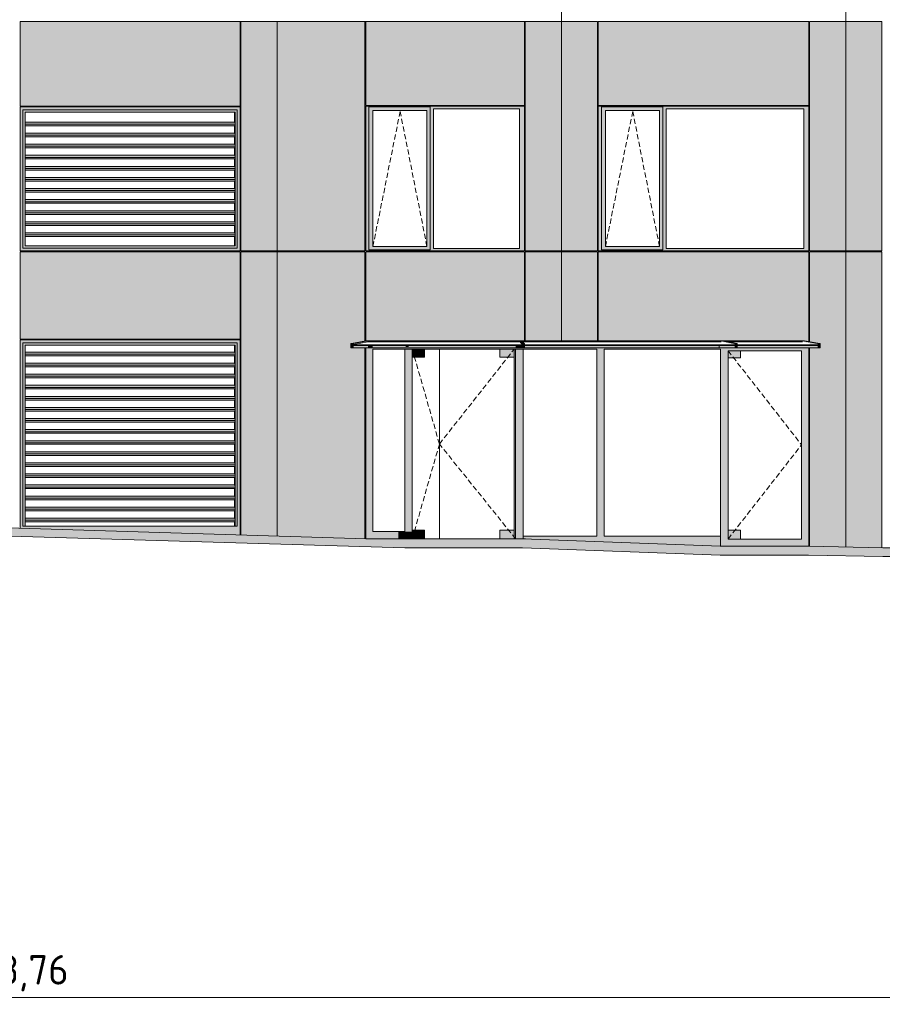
# Model space of a CAD drawing. Header units: millimetres. Extents: x 169383 to 755273, y -3871 to 302042.
# Tile 6 of 61: x 194352 to 206030, y -2402 to 10930. Entities that reach past the tile are written whole.
import ezdxf

# ---------------------------------------------------------------- set-up
doc = ezdxf.new("R2010")
doc.units = ezdxf.units.MM
doc.header["$MEASUREMENT"] = 0
doc.linetypes.add('OO_EOIAAY', pattern=[105.833361, 70.555568, -35.277793])
for name, color, linetype, lineweight in [('0_Ном._пера__1', 7, 'Continuous', 0), ('0_Ном._пера__120', 7, 'Continuous', 0), ('АР-Чертеж-Размеры.АР_Ном._пера__1', 7, 'Continuous', 0)]:
    doc.layers.add(name, color=color, linetype=linetype, lineweight=lineweight)
doc.layers.add('АР-Стены_внешние_.АР_Ном._пера__214', color=7, linetype='Continuous', lineweight=0, true_color=0xe2eaf1)
doc.layers.add('АР-Чертеж-Размеры.АР', color=7, linetype='Continuous')
doc.styles.add('РЎР“Р•РќР•Р\xa0РР\xa0_РЎРўРР›Р¬_2', font='GOST_Common.ttf')
doc.dimstyles.new('СГЕНЕРИР_СТИЛЬ__1', dxfattribs={"dimtxt": 400, "dimasz": 95, "dimexe": 0.18, "dimexo": 0.0625, "dimgap": 0, "dimtad": 1, "dimtih": 1, "dimtoh": 1, "dimlfac": 0.001, "dimzin": 0, "dimdsep": 46, "dimtxsty": 'РЎР“Р•РќР•Р\xa0РР\xa0_РЎРўРР›Р¬_2', "dimblk": 'ARROWHEAD_6', "dimblk1": 'ARROWHEAD_6', "dimblk2": 'ARROWHEAD_6', "dimcen": 0.09, "dimse1": 1, "dimse2": 1, "dimclrd": 7, "dimclre": 7, "dimclrt": 7, "dimadec": 0, "dimazin": 0, "dimtfac": 1, "dimtdec": 4, "dimtmove": 0, "dimatfit": 3, "dimfxl": 0, "dimtolj": 1, "dimtzin": 0, "dimarcsym": 0})

# ---------------------------------------------------------------- blocks, each defined once
blk = doc.blocks.new('*D2')
at = {"layer": 'АР-Чертеж-Размеры.АР_Ном._пера__1', "color": 7, "linetype": 'Continuous', "lineweight": 0}
for p, q in [((172612, -2258), (172512, -2358)), ((172562, -2402), (172562, -2214)), ((216272, -2358), (216372, -2258)), ((216322, -2402), (216322, -2214)), ((172487, -2308), (172562, -2308)), ((172562, -2308), (216322, -2308)), ((216322, -2308), (216397, -2308))]:
    blk.add_line(p, q, dxfattribs=at)
at = {"layer": 'АР-Чертеж-Размеры.АР_Ном._пера__1', "color": 7, "lineweight": 0, "insert": (193785, -2228), "char_height": 400, "attachment_point": 7, "style": 'РЎР“Р•РќР•Р\xa0РР\xa0_РЎРўРР›Р¬_2'}
blk.add_mtext('\\A1;{\\pql;\\fGOST Common|b0|i0|c204|p0;\\W1.000000;43,76}', dxfattribs=at)
blk = doc.blocks.new('ARROWHEAD_6')
at = {"color": 0, "linetype": 'Continuous', "lineweight": 0}
for p, q in [((0, 0), (-1, 0)), ((-0.5, -0.5), (0.5, 0.5))]:
    blk.add_line(p, q, dxfattribs=at)

msp = doc.modelspace()

# ---------------------------------------------------------------- hatches: boundary and pattern name
at = {"layer": '0_Ном._пера__1', "linetype": 'Continuous', "lineweight": 0, "true_color": 0x000000}
for points in [[(194356.284, 9748.425), (194395.938, 9708.425), (195106.691, 9708.425), (195106.691, 9748.425), (194386.033, 9748.425)], [(194356.284, 9748.425), (194356.284, 7798.423), (194395.938, 7838.423), (194395.938, 9708.425)], [(195106.691, 9708.425), (196296.297, 9708.425), (196296.297, 9748.425), (195106.691, 9748.425)], [(196296.297, 9708.425), (197296.857, 9708.425), (197336.511, 9748.425), (197323.371, 9748.425), (196296.297, 9748.425)], [(197296.857, 7838.423), (197336.511, 7798.423), (197336.511, 9748.425), (197296.857, 9708.425)], [(199036.353, 9723.425), (199080.51, 9723.425), (199080.51, 9748.425), (201174.993, 9748.425), (201174.993, 9758.425), (199036.353, 9758.425)], [(199080.51, 9748.425), (199080.51, 9698.425), (199134.389, 9698.425), (199865.446, 9698.425), (199909.696, 9698.425), (199909.696, 9748.425)], [(201174.993, 9748.425), (199909.696, 9748.425), (199909.696, 9723.425), (199953.854, 9723.425), (201116.038, 9723.425), (201184.728, 9723.425), (201184.728, 9758.425), (201174.993, 9758.425)], [(202184.728, 9723.425), (202228.886, 9723.425), (202228.886, 9748.425), (205024.948, 9748.425), (205024.948, 9758.425), (202184.728, 9758.425)], [(202228.886, 9748.425), (202228.886, 9698.425), (202282.764, 9698.425), (203013.822, 9698.425), (203058.072, 9698.425), (203058.072, 9748.425)], [(205024.948, 9748.425), (203058.072, 9748.425), (203058.072, 9723.425), (203102.23, 9723.425), (204965.993, 9723.425), (205034.683, 9723.425), (205034.683, 9758.425), (205024.948, 9758.425)], [(194395.938, 9707.1), (194424.365, 9678.425), (195105.377, 9678.425), (195105.377, 9708.425), (194395.938, 9708.425)], [(194395.938, 9707.1), (194395.938, 7839.748), (194424.365, 7868.423), (194424.365, 9678.425)], [(195105.377, 9708.425), (195105.377, 9678.425), (196294.983, 9678.425), (196294.983, 9708.425)], [(196294.983, 9678.425), (197265.804, 9678.425), (197295.544, 9708.425), (196294.983, 9708.425)], [(197265.283, 9493.873), (197261.207, 9493.873), (197261.207, 9393.37), (197264.354, 9393.37), (197268.069, 9365.086), (197265.283, 9343.873), (197261.207, 9343.873), (197261.207, 9243.37), (197264.354, 9243.37), (197268.069, 9215.086), (197265.283, 9193.873), (197261.207, 9193.873), (197261.207, 9093.37), (197264.354, 9093.37), (197268.069, 9065.086), (197265.283, 9043.873), (197261.207, 9043.873), (197261.207, 8943.37), (197264.354, 8943.37), (197268.069, 8915.086), (197265.283, 8893.873), (197261.207, 8893.873), (197261.207, 8793.37), (197264.354, 8793.37), (197268.069, 8765.086), (197265.283, 8743.873), (197261.207, 8743.873), (197261.207, 8643.37), (197264.354, 8643.37), (197268.069, 8615.086), (197265.283, 8593.873), (197261.207, 8593.873), (197261.207, 8493.37), (197264.354, 8493.37), (197268.069, 8465.086), (197265.283, 8443.873), (197261.207, 8443.873), (197261.207, 8343.37), (197264.354, 8343.37), (197268.069, 8315.086), (197265.283, 8293.873), (197261.207, 8293.873), (197261.207, 8193.37), (197264.354, 8193.37), (197268.069, 8165.086), (197265.283, 8143.873), (197261.207, 8143.873), (197261.207, 8043.37), (197264.354, 8043.37), (197268.069, 8015.086), (197265.283, 7993.873), (197261.207, 7993.873), (197261.207, 7868.423), (197268.43, 7868.423), (197268.43, 9678.425), (197261.207, 9678.425), (197261.207, 9543.37), (197264.354, 9543.37), (197268.069, 9515.086)], [(197295.544, 9708.425), (197265.804, 9678.425), (197268.43, 9678.425), (197268.43, 7868.423), (197265.804, 7868.423), (197295.544, 7838.423)], [(197296.857, 9708.425), (197295.544, 9708.425), (197295.544, 7838.423), (197296.857, 7838.423)], [(199080.51, 7833.423), (199080.51, 9723.425), (199036.353, 9723.425), (199036.353, 7833.423)], [(199080.51, 9698.425), (199080.51, 7858.423), (199133.426, 7858.423), (199133.426, 9698.425)], [(199865.446, 7858.423), (199909.696, 7858.423), (199909.696, 9698.425), (199865.446, 9698.425)], [(199909.696, 9723.425), (199909.696, 7833.423), (199953.854, 7833.423), (199953.854, 9723.425)], [(201116.038, 7833.423), (201184.728, 7833.423), (201184.728, 9723.425), (201116.038, 9723.425)], [(202228.886, 7833.423), (202228.886, 9723.425), (202184.728, 9723.425), (202184.728, 7833.423)], [(202228.886, 9698.425), (202228.886, 7858.423), (202281.802, 7858.423), (202281.802, 9698.425)], [(203013.822, 7858.423), (203058.072, 7858.423), (203058.072, 9698.425), (203013.822, 9698.425)], [(203058.072, 9723.425), (203058.072, 7833.423), (203102.23, 7833.423), (203102.23, 9723.425)], [(204965.993, 7833.423), (205034.683, 7833.423), (205034.683, 9723.425), (204965.993, 9723.425)], [(194424.365, 9515.086), (197268.069, 9515.086), (197264.354, 9543.37), (194424.365, 9543.37)], [(197268.069, 9515.086), (194424.365, 9515.086), (194424.365, 9493.873), (197265.283, 9493.873)], [(194424.365, 9393.37), (194424.365, 9365.086), (197268.069, 9365.086), (197264.354, 9393.37)], [(197268.069, 9365.086), (194424.365, 9365.086), (194424.365, 9343.873), (197265.283, 9343.873)], [(197264.354, 9243.37), (194424.365, 9243.37), (194424.365, 9215.086), (197268.069, 9215.086)], [(197268.069, 9215.086), (194424.365, 9215.086), (194424.365, 9193.873), (197265.283, 9193.873)], [(194424.365, 9093.37), (194424.365, 9065.086), (197268.069, 9065.086), (197264.354, 9093.37)], [(194424.365, 9065.086), (194424.365, 9043.873), (197265.283, 9043.873), (197268.069, 9065.086)], [(194424.365, 8915.086), (197268.069, 8915.086), (197264.354, 8943.37), (194424.365, 8943.37)], [(194424.365, 8915.086), (194424.365, 8893.873), (197265.283, 8893.873), (197268.069, 8915.086)], [(197264.354, 8793.37), (194424.365, 8793.37), (194424.365, 8765.086), (197268.069, 8765.086)], [(194424.365, 8765.086), (194424.365, 8743.873), (197265.283, 8743.873), (197268.069, 8765.086)], [(194424.365, 8615.086), (197268.069, 8615.086), (197264.354, 8643.37), (194424.365, 8643.37)], [(197268.069, 8615.086), (194424.365, 8615.086), (194424.365, 8593.873), (197265.283, 8593.873)], [(194424.365, 8493.37), (194424.365, 8465.086), (197268.069, 8465.086), (197264.354, 8493.37)], [(194424.365, 8465.086), (194424.365, 8443.873), (197265.283, 8443.873), (197268.069, 8465.086)], [(197264.354, 8343.37), (194424.365, 8343.37), (194424.365, 8315.086), (197268.069, 8315.086)], [(197268.069, 8315.086), (194424.365, 8315.086), (194424.365, 8293.873), (197265.283, 8293.873)], [(197264.354, 8193.37), (194424.365, 8193.37), (194424.365, 8165.086), (197268.069, 8165.086)], [(194424.365, 8143.873), (197265.283, 8143.873), (197268.069, 8165.086), (194424.365, 8165.086)], [(194424.365, 8043.37), (194424.365, 8015.086), (197268.069, 8015.086), (197264.354, 8043.37)], [(197268.069, 8015.086), (194424.365, 8015.086), (194424.365, 7993.873), (197265.283, 7993.873)], [(194395.938, 7839.748), (194395.938, 7838.423), (195105.377, 7838.423), (195105.377, 7868.423), (194424.365, 7868.423)], [(195105.377, 7868.423), (195105.377, 7838.423), (196294.983, 7838.423), (196294.983, 7868.423)], [(197265.804, 7868.423), (196294.983, 7868.423), (196294.983, 7838.423), (197295.544, 7838.423)], [(194356.284, 7798.423), (194386.033, 7798.423), (195106.691, 7798.423), (195106.691, 7838.423), (194395.938, 7838.423)], [(195106.691, 7838.423), (195106.691, 7798.423), (196296.297, 7798.423), (196296.297, 7838.423)], [(196296.297, 7798.423), (197323.371, 7798.423), (197336.511, 7798.423), (197296.857, 7838.423), (196296.297, 7838.423)], [(197329.944, 7798.423), (197329.944, 7799.999), (197336.511, 7799.999), (197336.511, 7798.423)], [(199080.51, 7833.423), (199036.353, 7833.423), (199036.353, 7798.423), (201184.728, 7798.423), (201184.728, 7833.423), (201116.038, 7833.423), (199953.854, 7833.423), (199909.696, 7833.423), (199909.696, 7808.423), (199080.51, 7808.423)], [(199080.51, 7808.423), (199909.696, 7808.423), (199909.696, 7858.423), (199865.446, 7858.423), (199134.389, 7858.423), (199080.51, 7858.423)], [(202228.886, 7833.423), (202184.728, 7833.423), (202184.728, 7798.423), (205034.683, 7798.423), (205034.683, 7833.423), (204965.993, 7833.423), (203102.23, 7833.423), (203058.072, 7833.423), (203058.072, 7808.423), (202228.886, 7808.423)], [(202228.886, 7808.423), (203058.072, 7808.423), (203058.072, 7858.423), (203013.822, 7858.423), (202282.764, 7858.423), (202228.886, 7858.423)], [(195106.691, 6595), (194356.284, 6595), (194395.938, 6555), (195106.691, 6555)], [(194356.284, 6595), (194356.284, 4109.411), (194395.938, 4108.161), (194395.938, 6555)], [(194356.284, 4109.411), (194356.284, 4044.878), (197296.857, 3953.943), (197296.857, 4070), (196294.983, 4070), (195607.626, 4070), (194426.992, 4070), (194424.365, 4070), (194424.365, 4107.323), (194424.365, 6525), (194395.938, 6553.675), (194395.938, 4108.22), (194395.938, 4108.161)], [(194395.938, 6555), (194395.938, 6553.675), (194424.365, 6525), (195105.377, 6525), (195105.377, 6555)], [(195105.377, 6555), (195105.377, 6525), (196294.983, 6525), (196294.983, 6555)], [(195106.691, 6595), (195106.691, 6555), (196296.297, 6555), (196296.297, 6595)], [(196294.983, 6555), (196294.983, 6525), (197265.804, 6525), (197295.544, 6555)], [(196296.297, 6595), (196296.297, 6555), (197296.857, 6555), (197336.511, 6595)], [(197265.804, 6525), (197268.43, 6525), (197268.43, 4070), (197296.857, 4070), (197296.857, 6556.325)], [(197296.857, 6555), (197296.857, 3953.776), (197336.511, 3952.717), (197336.511, 6595)], [(198836.516, 6544.812), (198866.236, 6544.82), (199065.006, 6582.99), (199035.326, 6582.99)], [(198866.236, 6544.82), (198836.516, 6544.812), (198836.516, 6488.689), (198866.236, 6488.689)], [(198866.236, 6488.689), (199066.618, 6488.689), (199066.618, 6517.335), (198875.553, 6517.335), (198875.502, 6531.599), (199065.006, 6567.99), (199065.765, 6583.136), (198866.236, 6544.82)], [(199065.006, 6582.99), (199065.006, 6567.99), (201110.105, 6567.991), (201094.244, 6582.991)], [(201101.806, 6582.991), (201093.38, 6583.573), (201101.806, 6575.723), (201153.749, 6527.329), (201153.749, 6544.813), (201113.38, 6582.991)], [(201113.38, 6582.991), (201153.749, 6544.813), (201183.737, 6544.821), (201143.377, 6582.991)], [(201159.238, 6567.991), (203849.751, 6567.99), (203849.751, 6582.99), (201143.377, 6582.991)], [(201183.737, 6544.821), (201153.749, 6544.813), (201153.749, 6488.69), (201183.737, 6488.69)], [(203821.507, 6493), (203821.507, 6488.689), (204036.831, 6488.689), (204036.831, 6544.812), (203849.751, 6582.99), (203849.751, 6567.99), (204035.04, 6530.177), (204034.997, 6517.328), (203821.507, 6517.328)], [(203849.751, 6582.99), (204036.831, 6544.812), (204066.583, 6544.82), (203879.541, 6582.99)], [(203879.542, 6582.99), (203953.045, 6567.99), (204762.801, 6567.99), (204762.801, 6582.99)], [(204066.583, 6544.82), (204036.831, 6544.812), (204036.831, 6488.689), (204066.583, 6488.689)], [(204762.801, 6567.99), (204948.89, 6567.99), (204948.89, 6582.99), (204762.801, 6582.99)], [(204948.298, 6583.097), (205160.077, 6544.812), (205189.761, 6544.82), (204978.617, 6582.99)], [(204948.298, 6488.689), (205160.077, 6488.689), (205160.077, 6544.812), (204948.891, 6582.99), (204948.891, 6567.99), (205160.051, 6529.817), (205160.003, 6517.328), (204948.298, 6517.328)], [(205189.761, 6544.82), (205160.077, 6544.812), (205160.077, 6488.689), (205189.761, 6488.689)], [(194424.365, 6429.749), (194424.365, 6401.465), (197268.069, 6401.465), (197264.354, 6429.749)], [(194424.365, 6380.251), (197265.283, 6380.251), (197268.069, 6401.465), (194424.365, 6401.465)], [(197265.283, 5930.251), (197261.207, 5930.251), (197261.207, 5829.749), (197264.354, 5829.749), (197268.069, 5801.465), (197265.283, 5780.251), (197261.207, 5780.251), (197261.207, 5679.749), (197264.354, 5679.749), (197268.069, 5651.465), (197265.283, 5630.251), (197261.207, 5630.251), (197261.207, 5529.749), (197264.354, 5529.749), (197268.069, 5501.465), (197265.283, 5480.251), (197261.207, 5480.251), (197261.207, 5379.749), (197264.354, 5379.749), (197268.069, 5351.465), (197265.283, 5330.251), (197261.207, 5330.251), (197261.207, 5229.749), (197264.354, 5229.749), (197268.069, 5201.465), (197265.283, 5180.251), (197261.207, 5180.251), (197261.207, 5079.749), (197264.354, 5079.749), (197268.069, 5051.465), (197265.283, 5030.251), (197261.207, 5030.251), (197261.207, 4929.749), (197264.354, 4929.749), (197268.069, 4901.465), (197265.283, 4880.251), (197261.207, 4880.251), (197261.207, 4779.749), (197264.354, 4779.749), (197268.069, 4751.465), (197265.283, 4730.251), (197261.207, 4730.251), (197261.207, 4629.749), (197264.354, 4629.749), (197268.069, 4601.465), (197265.283, 4580.251), (197261.207, 4580.251), (197261.207, 4479.749), (197264.354, 4479.749), (197268.069, 4451.465), (197265.283, 4430.251), (197261.207, 4430.251), (197261.207, 4329.749), (197264.354, 4329.749), (197268.069, 4301.465), (197265.283, 4280.251), (197261.207, 4280.251), (197261.207, 4179.749), (197264.354, 4179.749), (197268.069, 4151.465), (197265.283, 4130.251), (197261.207, 4130.251), (197261.207, 4070), (197268.43, 4070), (197268.43, 6525), (197261.207, 6525), (197261.207, 6129.749), (197264.354, 6129.749), (197268.069, 6101.465), (197265.283, 6080.251), (197261.207, 6080.251), (197261.207, 5979.749), (197264.354, 5979.749), (197268.069, 5951.465)], [(199036.335, 6488.689), (199036.335, 6468.689), (204936.393, 6468.689), (204936.393, 6488.689)], [(199036.335, 6300), (199036.354, 3904.341), (199131.81, 3999.798), (199131.792, 6468.689), (199036.335, 6468.689)], [(199066.618, 6517.335), (199066.618, 6488.689), (199131.792, 6488.689), (199131.792, 6517.335)], [(199131.792, 6517.334), (199131.792, 6488.689), (201683.819, 6488.689), (201683.819, 6517.328), (201668.807, 6517.335), (201633.819, 6517.335), (201633.819, 6500), (199578.044, 6500.001), (199578.044, 6517.336)], [(199666.024, 6468.69), (199566.024, 6468.69), (199566.042, 3999.799), (199666.042, 3999.799)], [(199616.024, 6517.336), (199578.044, 6517.336), (199578.044, 6500.001), (199616.024, 6500.001)], [(199616.024, 6500.001), (201633.819, 6500), (201633.819, 6517.335), (199616.024, 6517.336)], [(199666.024, 6468.69), (199666.024, 6360.001), (199830.76, 6360.001), (199830.76, 6468.69)], [(200851.281, 6360.001), (201046.017, 6360.001), (201046.017, 6468.69), (200975.377, 6468.69), (200851.281, 6468.69)], [(201066.017, 6468.69), (201046.017, 6468.69), (201046.036, 3900.209), (201066.036, 3900.212)], [(201101.806, 6517.329), (201066.017, 6517.329), (201066.017, 6488.69), (201101.806, 6488.69)], [(201066.036, 3900.212), (201166.036, 3900.225), (201166.017, 6468.69), (201066.017, 6468.69)], [(201101.806, 6488.69), (201153.749, 6488.69), (201153.749, 6524.516), (201153.744, 6517.329), (201101.806, 6517.329)], [(202883.819, 6517.328), (201183.737, 6517.329), (201183.737, 6500.001), (202883.819, 6500)], [(201183.737, 6500.001), (201183.737, 6488.69), (202933.819, 6488.689), (202933.819, 6517.328), (202883.819, 6517.328), (202883.819, 6500)], [(202265.498, 6468.689), (202166.214, 6468.689), (202166.243, 3938.66), (202265.527, 3938.66)], [(203821.507, 6517.328), (202933.819, 6517.328), (202933.819, 6488.689), (203821.507, 6488.689)], [(203616.965, 6493), (203616.965, 6488.689), (203821.507, 6488.689), (203821.507, 6493)], [(203841.349, 3848.034), (203941.349, 3848.034), (203941.331, 6468.689), (203841.331, 6468.689)], [(203941.331, 6468.689), (203941.331, 6448), (204936.374, 6448.001), (204936.393, 6468.689)], [(203941.331, 6448), (203941.331, 6353), (204111.331, 6353), (204111.331, 6448)], [(204066.583, 6517.328), (204066.583, 6493), (204762.801, 6493), (204762.801, 6517.328)], [(204066.583, 6488.689), (204932.082, 6488.689), (204936.393, 6493), (204066.583, 6493)], [(204948.298, 6517.328), (204762.801, 6517.328), (204762.801, 6493), (204948.298, 6493)], [(204932.082, 6488.689), (204936.393, 6488.689), (204936.393, 6493)], [(204948.298, 6493), (204936.393, 6493), (204936.393, 6488.689), (204948.298, 6488.689)], [(204936.393, 5820), (205034.683, 5820), (205034.683, 6488.689), (204997.337, 6488.689), (204936.393, 6488.689)], [(194424.365, 6279.749), (194424.365, 6251.465), (197268.069, 6251.465), (197264.354, 6279.749)], [(194424.365, 6230.251), (197265.283, 6230.251), (197268.069, 6251.465), (194424.365, 6251.465)], [(194424.365, 6129.749), (194424.365, 6101.465), (197268.069, 6101.465), (197264.354, 6129.749)], [(194424.365, 6080.251), (197265.283, 6080.251), (197268.069, 6101.465), (194424.365, 6101.465)], [(194424.365, 5951.465), (197268.069, 5951.465), (197264.354, 5979.749), (194424.365, 5979.749)], [(194424.365, 5930.251), (197265.283, 5930.251), (197268.069, 5951.465), (194424.365, 5951.465)], [(194424.365, 5829.749), (194424.365, 5801.465), (197268.069, 5801.465), (197264.354, 5829.749)], [(194424.365, 5780.251), (197265.283, 5780.251), (197268.069, 5801.465), (194424.365, 5801.465)], [(204936.393, 5820), (204936.411, 3898.034), (205034.701, 3898.034), (205034.683, 5820)], [(194424.365, 5651.465), (197268.069, 5651.465), (197264.354, 5679.749), (194424.365, 5679.749)], [(194424.365, 5630.251), (197265.283, 5630.251), (197268.069, 5651.465), (194424.365, 5651.465)], [(194424.365, 5501.465), (197268.069, 5501.465), (197264.354, 5529.749), (194424.365, 5529.749)], [(194424.365, 5480.251), (197265.283, 5480.251), (197268.069, 5501.465), (194424.365, 5501.465)], [(194424.365, 5379.749), (194424.365, 5351.465), (197268.069, 5351.465), (197264.354, 5379.749)], [(194424.365, 5330.251), (197265.283, 5330.251), (197268.069, 5351.465), (194424.365, 5351.465)], [(197264.354, 5229.749), (194424.365, 5229.749), (194424.365, 5201.465), (197268.069, 5201.465)], [(194424.365, 5180.251), (197265.283, 5180.251), (197268.069, 5201.465), (194424.365, 5201.465)], [(194424.365, 5079.749), (194424.365, 5051.465), (197268.069, 5051.465), (197264.354, 5079.749)], [(194424.365, 5051.465), (194424.365, 5030.251), (197265.283, 5030.251), (197268.069, 5051.465)], [(197264.354, 4929.749), (194424.365, 4929.749), (194424.365, 4901.465), (197268.069, 4901.465)], [(194424.365, 4901.465), (194424.365, 4880.251), (197265.283, 4880.251), (197268.069, 4901.465)], [(197264.354, 4779.749), (194424.365, 4779.749), (194424.365, 4751.465), (197268.069, 4751.465)], [(194424.365, 4751.465), (194424.365, 4730.251), (197265.283, 4730.251), (197268.069, 4751.465)], [(194424.365, 4629.749), (194424.365, 4601.465), (197268.069, 4601.465), (197264.354, 4629.749)], [(194424.365, 4601.465), (194424.365, 4580.251), (197265.283, 4580.251), (197268.069, 4601.465)], [(194424.365, 4479.749), (194424.365, 4451.465), (197268.069, 4451.465), (197264.354, 4479.749)], [(194424.365, 4451.465), (194424.365, 4430.251), (197265.283, 4430.251), (197268.069, 4451.465)], [(169383.392, 4179.998), (186296.602, 4080.02), (189335.31, 4080.045), (199564.422, 3780.001), (201156.657, 3780.001), (203836.799, 3680), (205032.161, 3680), (206036.473, 3660), (206811.927, 3660), (217755.361, 3379.555), (219739.041, 3379.555), (219739.041, 3499.555), (217756.898, 3499.555), (206813.465, 3780), (206036.473, 3780), (205036.393, 3800), (203841.014, 3800), (201160.871, 3900.001), (199043.185, 3899.951), (189336.912, 4200.045), (186296.956, 4200.02), (169383.392, 4300)], [(194424.365, 4329.749), (194424.365, 4301.465), (197268.069, 4301.465), (197264.354, 4329.749)], [(194424.365, 4280.251), (197265.283, 4280.251), (197268.069, 4301.465), (194424.365, 4301.465)], [(197264.354, 4179.749), (194424.365, 4179.749), (194424.365, 4151.465), (197268.069, 4151.465)], [(194424.365, 4130.251), (197265.283, 4130.251), (197268.069, 4151.465), (194424.365, 4151.465)], [(199036.354, 3899.799), (199478.018, 3899.836), (199478.018, 3999.799), (199131.81, 3999.798), (199036.354, 3904.341)], [(199478.018, 3899.836), (199528.063, 3899.992), (199528.063, 3999.799), (199478.018, 3999.799)], [(199528.063, 3999.799), (199528.063, 3899.992), (199666.042, 3900.01), (199666.042, 3999.799)], [(199666.042, 4019.799), (199666.042, 3900.01), (199830.778, 3900.032), (199830.778, 4019.799)], [(200851.299, 4019.799), (200851.299, 3900.184), (201046.036, 3900.209), (201046.036, 4019.799)], [(203941.349, 4018.034), (203941.349, 3898.034), (204111.349, 3898.034), (204111.349, 4018.034)], [(202933.837, 3938.66), (201166.036, 3938.661), (201166.036, 3900.784), (202932.541, 3829.559)], [(202932.541, 3829.559), (203841.349, 3798.464), (203841.349, 3938.66), (202932.541, 3938.66)], [(203841.349, 3798.464), (204762.82, 3801.097), (204762.82, 3898.034), (203941.349, 3898.034), (203941.349, 3848.034), (203841.349, 3848.034)], [(205034.683, 3898.034), (204762.82, 3898.034), (204762.82, 3800), (205034.683, 3800)]]:
    msp.add_hatch(color=18, dxfattribs=at).paths.add_polyline_path(points)
at = {"layer": 'АР-Стены_внешние_.АР_Ном._пера__214', "linetype": 'Continuous', "lineweight": 0, "true_color": 0xe5e8eb}
for points in [[(194356.284, 9758.425), (197336.511, 9758.425), (197336.511, 10903.676), (194356.284, 10903.676)], [(197836.511, 10903.676), (197346.511, 10903.676), (197346.511, 7798.423), (197836.511, 7798.423)], [(197836.511, 7798.423), (199026.353, 7798.423), (199026.353, 9758.425), (199036.353, 9758.425), (199036.353, 10903.676), (197836.511, 10903.676)], [(199036.353, 10903.676), (199036.353, 9768.425), (201184.727, 9768.425), (201184.727, 10903.676)], [(201684.728, 10903.676), (201194.728, 10903.676), (201194.728, 7798.425), (201684.728, 7798.425)], [(202174.728, 10903.676), (201684.728, 10903.676), (201684.728, 7798.425), (202174.728, 7798.425)], [(202184.728, 10903.676), (202184.728, 9768.425), (205034.682, 9768.425), (205034.682, 10903.676)], [(205534.683, 10903.676), (205044.683, 10903.676), (205044.683, 7798.425), (205534.683, 7798.425)], [(206024.683, 10903.676), (205534.683, 10903.676), (205534.683, 7798.425), (206024.683, 7798.425)], [(194356.284, 7788.423), (194356.284, 6605), (197336.512, 6605), (197336.512, 7788.423)], [(197346.511, 7788.423), (197346.511, 3952.408), (197836.511, 3937.258), (197836.511, 7788.423)], [(199026.353, 7788.423), (197836.511, 7788.423), (197836.511, 3937.258), (199026.371, 3900.471), (199026.353, 6488.689), (198836.516, 6488.689), (198836.516, 6544.812), (199026.353, 6581.267)], [(199036.463, 6582.99), (199501.635, 6582.991), (201184.728, 6582.99), (201184.728, 7788.423), (199036.463, 7788.423)], [(201686.465, 6582.99), (201686.465, 7788.423), (201194.728, 7788.423), (201194.728, 6582.99)], [(201686.465, 6582.99), (202174.728, 6582.99), (202174.728, 7788.423), (201686.465, 7788.423)], [(202184.728, 6582.99), (203863.988, 6582.99), (203863.988, 6583.549), (204978.617, 6582.99), (205034.683, 6572.855), (205034.683, 7788.423), (202184.728, 7788.423)], [(205044.683, 7788.423), (205044.663, 3799.835), (205536.42, 3790), (205536.42, 7788.423)], [(205536.42, 3790), (206024.542, 3780.239), (206024.683, 6595), (206024.683, 7788.423), (205536.42, 7788.423)]]:
    msp.add_hatch(color=254, dxfattribs=at).paths.add_polyline_path(points)

# ---------------------------------------------------------------- linework, layer by layer
at = {"layer": '0_Ном._пера__1', "color": 7, "linetype": 'Continuous', "lineweight": 0}
msp.add_line((205152.393, 6546.201), (204948.89, 6582.99), dxfattribs=at)
at = {"layer": '0_Ном._пера__1', "color": 7, "linetype": 'Continuous', "lineweight": 0, "flags": 128}
msp.add_lwpolyline([(169383.392, 4179.998), (186296.602, 4080.02), (189335.31, 4080.045), (199564.422, 3780.001), (201156.657, 3780.001), (203836.799, 3680), (205032.161, 3680), (206036.473, 3660), (206811.927, 3660), (217755.361, 3379.555), (219739.041, 3379.555), (219739.041, 3499.555), (217756.898, 3499.555), (206813.465, 3780), (206036.473, 3780), (205036.393, 3800), (203841.014, 3800), (201160.871, 3900.001), (199043.185, 3899.951), (189336.912, 4200.045), (186296.956, 4200.02), (169383.392, 4300)], close=True, dxfattribs=at)
at = {"layer": '0_Ном._пера__120', "color": 7, "linetype": 'Continuous', "lineweight": 0}
for p, q in [((201684.728, 10903.676), (201684.728, 17248.425)), ((205534.683, 10903.676), (205534.683, 17245.962)), ((205534.683, 10903.676), (205534.683, 17245.962)), ((194356.284, 9758.425), (194356.284, 10903.676)), ((197323.371, 10903.676), (194356.284, 10903.676)), ((194356.284, 10903.676), (197336.511, 10903.676)), ((197336.511, 10903.676), (197836.511, 10903.676)), ((197336.511, 10903.676), (197336.511, 9758.425)), ((197346.511, 10903.676), (197346.511, 7798.423)), ((197346.511, 10903.676), (197836.511, 10903.676)), ((197836.511, 10903.676), (199036.353, 10903.676)), ((197836.511, 10903.676), (199026.353, 10903.676)), ((197836.511, 10901.137), (197836.511, 7801.919)), ((199026.353, 7798.425), (199026.353, 10903.676)), ((199036.353, 10903.676), (201184.728, 10903.676)), ((199036.353, 9768.425), (199036.353, 10903.676)), ((201184.727, 10903.676), (199036.353, 10903.676)), ((201686.465, 10903.425), (201167.825, 10903.425)), ((201184.727, 9768.425), (201184.727, 10903.676)), ((201684.728, 10903.676), (201194.728, 10903.676)), ((201194.728, 10903.676), (201194.728, 7798.425)), ((201684.728, 10903.676), (201194.728, 10903.676)), ((202174.728, 10903.676), (201684.728, 10903.676)), ((202174.728, 10903.676), (201684.728, 10903.676)), ((201684.728, 7788.423), (201684.728, 10903.676)), ((202174.728, 7798.425), (202174.728, 10903.676)), ((202184.728, 10903.676), (205034.683, 10903.676)), ((202184.728, 9768.425), (202184.728, 10903.676)), ((205034.682, 10903.676), (202184.728, 10903.676)), ((205034.682, 9768.425), (205034.682, 10903.676)), ((205534.683, 10903.676), (205044.683, 10903.676)), ((205044.683, 10903.676), (205044.683, 7798.425)), ((205534.683, 10903.676), (205044.683, 10903.676)), ((205534.683, 7788.423), (205534.683, 10911.213)), ((205534.683, 7788.423), (205534.683, 10911.213)), ((206024.683, 10903.676), (205534.683, 10903.676)), ((206024.683, 10903.676), (205534.683, 10903.676)), ((206024.683, 7798.425), (206024.683, 10903.676)), ((194356.543, 10058.676), (194359.711, 10058.676)), ((194356.284, 9758.425), (197336.511, 9758.425)), ((194356.284, 7798.423), (194356.284, 9748.425)), ((194356.284, 9748.425), (194366.196, 9748.425)), ((194356.284, 7798.423), (194356.284, 9748.425)), ((194366.196, 9748.425), (195106.691, 9748.425)), ((195106.691, 9748.425), (196296.297, 9748.425)), ((196296.297, 9748.425), (197323.371, 9748.425)), ((197323.371, 9748.425), (197336.511, 9748.425)), ((197336.511, 9748.425), (197336.511, 7798.423)), ((197336.511, 9748.425), (197336.511, 7801.919)), ((201184.727, 9768.425), (199036.353, 9768.425)), ((201184.728, 9758.425), (199036.353, 9758.425)), ((199046.257, 9758.425), (199036.353, 9758.425)), ((199036.353, 9758.425), (199036.353, 9723.425)), ((199080.51, 9723.425), (199080.51, 9748.425)), ((199080.51, 9748.425), (199909.696, 9748.425)), ((199909.696, 9748.425), (199909.696, 9723.425)), ((201184.728, 9723.425), (201184.728, 9758.425)), ((205034.682, 9768.425), (202184.728, 9768.425)), ((205034.683, 9758.425), (202184.728, 9758.425)), ((202194.632, 9758.425), (202184.728, 9758.425)), ((202184.728, 9758.425), (202184.728, 9723.425)), ((202228.886, 9723.425), (202228.886, 9748.425)), ((202228.886, 9748.425), (203058.072, 9748.425)), ((203058.072, 9748.425), (203058.072, 9723.425)), ((205034.683, 9723.425), (205034.683, 9758.425)), ((195106.691, 9708.425), (194395.938, 9708.425)), ((194395.938, 9708.425), (194395.938, 7838.423)), ((194424.365, 9678.425), (194426.991, 9678.425)), ((194424.365, 9678.425), (194424.365, 7868.423)), ((194426.991, 9678.425), (197268.43, 9678.425)), ((196296.297, 9708.425), (195106.691, 9708.425)), ((197296.857, 9708.425), (196296.297, 9708.425)), ((197261.207, 9678.425), (197261.207, 9543.37)), ((197268.43, 9678.425), (197268.43, 7868.423)), ((197268.43, 9678.425), (197268.43, 7868.423)), ((197296.857, 7838.423), (197296.857, 9708.425)), ((199036.353, 9723.425), (199036.353, 7833.423)), ((199080.51, 9723.425), (199080.51, 7812.999)), ((199864.483, 9698.425), (199133.426, 9698.425)), ((199133.426, 9698.425), (199133.426, 7858.423)), ((199864.483, 9698.425), (199865.446, 9698.425)), ((199865.446, 9698.425), (199865.446, 7858.423)), ((199909.696, 9723.425), (199909.696, 7833.423)), ((199953.854, 7833.423), (199953.854, 9723.425)), ((199953.854, 9723.425), (201116.038, 9723.425)), ((201116.038, 9723.425), (201116.038, 7833.423)), ((201184.728, 7833.423), (201184.728, 9723.425)), ((202184.728, 9723.425), (202184.728, 7833.423)), ((202228.886, 9723.425), (202228.886, 7812.999)), ((203012.859, 9698.425), (202281.802, 9698.425)), ((202281.802, 9698.425), (202281.802, 7858.423)), ((203012.859, 9698.425), (203013.822, 9698.425)), ((203013.822, 9698.425), (203013.822, 7858.423)), ((203058.072, 9723.425), (203058.072, 7833.423)), ((203102.23, 7833.423), (203102.23, 9723.425)), ((203102.23, 9723.425), (204965.993, 9723.425)), ((204965.993, 9723.425), (204965.993, 7833.423)), ((205034.683, 7833.423), (205034.683, 9723.425)), ((197264.354, 9543.37), (194424.365, 9543.37)), ((197268.069, 9515.086), (194424.365, 9515.086)), ((197265.283, 9493.873), (194424.365, 9493.873)), ((197261.207, 9493.873), (197261.207, 9393.37)), ((197268.069, 9515.086), (197264.354, 9543.37)), ((197265.283, 9493.873), (197268.069, 9515.086)), ((197264.354, 9393.37), (194424.365, 9393.37)), ((197268.069, 9365.086), (194424.365, 9365.086)), ((197265.283, 9343.873), (194424.365, 9343.873)), ((197261.207, 9343.873), (197261.207, 9243.37)), ((197268.069, 9365.086), (197264.354, 9393.37)), ((197265.283, 9343.873), (197268.069, 9365.086)), ((197264.354, 9243.37), (194424.365, 9243.37)), ((197268.069, 9215.086), (194424.365, 9215.086)), ((197268.069, 9215.086), (197264.354, 9243.37)), ((197265.283, 9193.873), (197268.069, 9215.086)), ((197265.283, 9193.873), (194424.365, 9193.873)), ((197264.354, 9093.37), (194424.365, 9093.37)), ((197261.207, 9193.873), (197261.207, 9093.37)), ((197268.069, 9065.086), (197264.354, 9093.37)), ((197268.069, 9065.086), (194424.365, 9065.086)), ((197265.283, 9043.873), (194424.365, 9043.873)), ((197264.354, 8943.37), (194424.365, 8943.37)), ((197261.207, 9043.873), (197261.207, 8943.37)), ((197268.069, 8915.086), (197264.354, 8943.37)), ((197265.283, 9043.873), (197268.069, 9065.086)), ((197268.069, 8915.086), (194424.365, 8915.086)), ((197265.283, 8893.873), (194424.365, 8893.873)), ((197261.207, 8893.873), (197261.207, 8793.37)), ((197265.283, 8893.873), (197268.069, 8915.086)), ((197264.354, 8793.37), (194424.365, 8793.37)), ((197268.069, 8765.086), (194424.365, 8765.086)), ((197265.283, 8743.873), (194424.365, 8743.873)), ((197261.207, 8743.873), (197261.207, 8643.37)), ((197268.069, 8765.086), (197264.354, 8793.37)), ((197265.283, 8743.873), (197268.069, 8765.086)), ((197264.354, 8643.37), (194424.365, 8643.37)), ((197268.069, 8615.086), (194424.365, 8615.086)), ((197265.283, 8593.873), (194424.365, 8593.873)), ((197261.207, 8593.873), (197261.207, 8493.37)), ((197268.069, 8615.086), (197264.354, 8643.37)), ((197265.283, 8593.873), (197268.069, 8615.086)), ((197264.354, 8493.37), (194424.365, 8493.37)), ((197268.069, 8465.086), (194424.365, 8465.086)), ((197265.283, 8443.873), (194424.365, 8443.873)), ((197261.207, 8443.873), (197261.207, 8343.37)), ((197268.069, 8465.086), (197264.354, 8493.37)), ((197265.283, 8443.873), (197268.069, 8465.086)), ((197264.354, 8343.37), (194424.365, 8343.37)), ((197268.069, 8315.086), (194424.365, 8315.086)), ((197265.283, 8293.873), (194424.365, 8293.873)), ((197261.207, 8293.873), (197261.207, 8193.37)), ((197268.069, 8315.086), (197264.354, 8343.37)), ((197265.283, 8293.873), (197268.069, 8315.086)), ((197264.354, 8193.37), (194424.365, 8193.37)), ((197268.069, 8165.086), (194424.365, 8165.086)), ((197265.283, 8143.873), (194424.365, 8143.873)), ((197261.207, 8143.873), (197261.207, 8043.37)), ((197268.069, 8165.086), (197264.354, 8193.37)), ((197265.283, 8143.873), (197268.069, 8165.086)), ((197264.354, 8043.37), (194424.365, 8043.37)), ((197268.069, 8015.086), (194424.365, 8015.086)), ((197268.069, 8015.086), (197264.354, 8043.37)), ((197265.283, 7993.873), (197268.069, 8015.086)), ((197265.283, 7993.873), (194424.365, 7993.873)), ((194424.365, 7868.423), (194426.991, 7868.423)), ((197268.43, 7868.423), (194426.991, 7868.423)), ((197261.207, 7993.873), (197261.207, 7868.423)), ((194366.196, 7798.423), (194356.284, 7798.423)), ((194356.284, 7788.423), (194356.284, 6605)), ((197336.512, 7788.423), (194356.284, 7788.423)), ((194366.196, 7798.423), (197323.371, 7798.423)), ((195106.691, 7798.423), (194366.196, 7798.423)), ((194395.938, 7838.423), (195106.691, 7838.423)), ((195106.691, 7838.423), (196296.297, 7838.423)), ((196296.297, 7798.423), (195106.691, 7798.423)), ((196296.297, 7838.423), (197296.857, 7838.423)), ((197323.371, 7798.423), (196296.297, 7798.423)), ((197336.511, 7798.423), (197323.371, 7798.423)), ((197336.511, 7798.423), (197336.511, 7799.999)), ((197336.512, 7788.423), (197336.512, 6605)), ((197346.511, 7798.423), (197836.511, 7798.423)), ((197346.511, 7788.423), (197836.511, 7788.423)), ((197346.511, 7788.423), (197346.511, 3952.408)), ((197836.511, 7801.919), (197836.511, 7798.425)), ((197836.511, 7798.423), (199026.353, 7798.425)), ((197836.511, 7798.423), (197836.511, 7788.423)), ((197836.511, 7790), (197836.511, 3937.258)), ((197836.511, 7788.423), (199026.353, 7788.423)), ((199026.353, 6581.267), (199026.353, 7788.423)), ((199036.353, 7833.423), (199036.353, 7798.423)), ((199045.981, 7798.425), (199036.353, 7798.425)), ((199036.353, 7798.423), (199046.177, 7798.423)), ((199036.353, 6823.705), (199036.353, 7788.423)), ((199036.353, 7788.423), (201184.728, 7788.423)), ((199046.177, 7798.423), (201174.914, 7798.423)), ((199909.696, 7812.999), (199080.51, 7812.999)), ((199133.426, 7858.423), (199864.483, 7858.423)), ((199865.446, 7858.423), (199864.483, 7858.423)), ((199909.696, 7833.423), (199909.696, 7812.999)), ((201116.038, 7833.423), (199953.854, 7833.423)), ((201174.914, 7798.423), (201184.728, 7798.423)), ((201184.728, 7798.423), (201184.728, 7833.423)), ((201184.728, 7788.423), (201184.728, 6582.99)), ((201684.728, 7798.425), (201194.728, 7798.425)), ((201194.728, 6582.99), (201194.728, 7788.423)), ((201194.728, 7788.423), (202174.728, 7788.423)), ((202174.728, 7798.425), (201684.728, 7798.425)), ((201686.465, 7788.425), (201686.465, 7789.999)), ((201686.465, 6582.99), (201686.465, 7788.425)), ((202174.728, 6582.99), (202174.728, 7788.423)), ((202184.728, 7833.423), (202184.728, 7798.423)), ((202184.728, 7798.423), (205024.869, 7798.423)), ((202184.728, 6582.99), (202184.728, 7788.423)), ((202184.728, 7788.423), (205034.683, 7788.423)), ((203058.072, 7812.999), (202228.886, 7812.999)), ((202281.802, 7858.423), (203012.859, 7858.423)), ((203013.822, 7858.423), (203012.859, 7858.423)), ((203058.072, 7833.423), (203058.072, 7812.999)), ((204965.993, 7833.423), (203102.23, 7833.423)), ((205024.869, 7798.423), (205034.683, 7798.423)), ((205034.683, 7798.423), (205034.683, 7833.423)), ((205034.683, 7788.423), (205034.683, 6572.543)), ((205534.683, 7798.425), (205044.683, 7798.425)), ((205044.683, 7788.423), (205044.683, 6571.048)), ((205044.683, 7788.423), (206024.683, 7788.423)), ((206024.683, 7798.425), (205534.683, 7798.425)), ((205534.683, 7788.423), (205534.683, 3790)), ((206024.683, 3780), (206024.683, 7788.423)), ((194356.284, 6820.832), (194359.631, 6820.832)), ((199036.353, 6583.187), (199036.353, 6823.705)), ((194356.284, 6605), (197336.512, 6605)), ((194366.196, 6595), (194356.284, 6595)), ((194356.284, 6595), (195106.691, 6595)), ((194356.284, 4044.878), (194356.284, 6595)), ((194366.196, 6595), (197323.371, 6595)), ((195106.691, 6555), (194395.938, 6555)), ((194395.938, 6555), (194395.938, 4070)), ((195106.691, 6595), (196296.297, 6595)), ((196296.297, 6555), (195106.691, 6555)), ((196296.297, 6595), (197336.511, 6595)), ((197296.857, 6555), (196296.297, 6555)), ((197296.857, 4070), (197296.857, 6555)), ((197336.511, 6595), (197336.511, 3952.717)), ((198836.516, 6544.812), (198843.749, 6546.201)), ((198866.236, 6544.82), (198836.516, 6544.812)), ((198836.516, 6488.689), (198836.516, 6544.812)), ((198843.749, 6546.201), (199036.353, 6583.187)), ((198866.236, 6544.82), (198873.429, 6546.201)), ((198866.236, 6544.82), (198866.236, 6488.689)), ((199065.006, 6582.99), (198873.429, 6546.201)), ((199065.006, 6567.99), (198875.502, 6531.599)), ((203879.541, 6582.99), (199036.353, 6582.99)), ((199065.006, 6582.99), (199065.006, 6567.99)), ((201110.105, 6567.991), (199065.006, 6567.99)), ((201152.28, 6546.202), (201113.38, 6582.991)), ((201143.377, 6582.991), (201182.277, 6546.202)), ((201153.749, 6544.813), (201152.28, 6546.202)), ((201183.737, 6544.821), (201153.749, 6544.813)), ((201153.749, 6488.69), (201153.749, 6544.813)), ((203849.751, 6567.99), (201159.238, 6567.991)), ((201183.737, 6544.821), (201182.277, 6546.202)), ((201183.737, 6544.821), (201183.737, 6488.69)), ((204030.024, 6546.201), (203849.751, 6582.99)), ((203879.541, 6582.99), (204059.815, 6546.201)), ((204978.617, 6582.99), (203879.541, 6582.99)), ((204948.891, 6567.99), (203953.045, 6567.99)), ((204036.831, 6544.812), (204030.024, 6546.201)), ((204066.583, 6544.82), (204036.831, 6544.812)), ((204036.831, 6488.689), (204036.831, 6544.812)), ((204066.583, 6544.82), (204059.815, 6546.201)), ((204066.583, 6544.82), (204066.583, 6488.689)), ((204978.617, 6582.99), (205182.12, 6546.201)), ((205160.077, 6544.812), (205152.393, 6546.201)), ((205189.761, 6544.82), (205160.077, 6544.812)), ((205160.077, 6488.689), (205160.077, 6544.812)), ((205189.761, 6544.82), (205182.12, 6546.201)), ((205189.761, 6544.82), (205189.761, 6488.689)), ((194424.365, 6525), (194426.992, 6525)), ((195105.377, 6525), (194424.365, 6525)), ((194424.365, 6525), (194424.365, 4070)), ((197264.354, 6429.749), (194424.365, 6429.749)), ((197268.069, 6401.465), (194424.365, 6401.465)), ((194426.992, 6525), (197268.43, 6525)), ((197261.207, 6525), (197261.207, 6429.749)), ((197268.069, 6401.465), (197264.354, 6429.749)), ((197265.283, 6380.251), (197268.069, 6401.465)), ((197268.43, 6525), (197268.43, 4070)), ((197268.43, 6525), (197268.43, 4115)), ((198866.236, 6488.689), (198836.516, 6488.689)), ((198866.236, 6488.689), (199050.193, 6488.689)), ((198875.518, 6517.335), (198875.518, 6531.599)), ((198875.518, 6527.328), (201153.749, 6527.329)), ((198875.518, 6517.335), (201153.749, 6517.336)), ((199026.353, 3899.951), (199026.353, 6488.689)), ((199036.353, 3900.094), (199036.353, 6488.689)), ((199050.193, 6488.689), (199431.065, 6488.69)), ((199131.792, 6468.689), (202166.216, 6468.689)), ((199131.81, 3999.798), (199131.792, 6468.689)), ((199461.025, 6488.69), (199431.065, 6488.69)), ((199461.025, 6488.69), (199537.722, 6488.69)), ((199537.722, 6488.69), (201686.465, 6488.689)), ((199566.042, 3999.799), (199566.024, 6468.69)), ((199666.042, 3999.799), (199666.024, 6468.69)), ((199830.76, 6360.001), (199830.76, 6468.69)), ((200034.199, 3899.979), (200034.199, 6468.69)), ((200851.281, 6360.001), (200851.281, 6468.69)), ((201046.017, 6468.69), (201046.017, 6360.001)), ((201066.036, 3900.212), (201066.017, 6468.69)), ((201101.806, 6517.336), (201101.806, 6488.69)), ((201686.465, 6488.689), (201112.866, 6488.69)), ((201183.737, 6488.69), (201153.749, 6488.69)), ((201166.036, 3999.799), (201166.017, 6468.69)), ((201668.843, 6527.328), (201183.737, 6527.329)), ((201183.737, 6527.329), (201668.843, 6527.328)), ((201183.737, 6527.322), (204035.03, 6527.321)), ((201183.737, 6517.336), (201668.807, 6517.335)), ((201668.807, 6517.328), (201183.737, 6517.329)), ((201183.737, 6517.329), (204034.997, 6517.328)), ((201183.737, 6488.69), (204036.831, 6488.689)), ((202166.216, 6468.689), (202166.243, 3938.661)), ((202265.498, 6468.689), (203841.331, 6468.689)), ((202265.51, 3938.661), (202265.498, 6468.689)), ((203616.965, 6488.689), (203821.507, 6488.689)), ((203821.507, 6517.328), (203821.507, 6488.689)), ((203841.331, 6468.689), (203841.349, 3948.034)), ((203941.331, 6448), (204936.374, 6448)), ((203941.331, 5820), (203941.331, 6448)), ((204066.583, 6488.689), (204036.831, 6488.689)), ((204066.583, 6527.321), (205160.041, 6527.321)), ((204066.583, 6517.328), (205160.003, 6517.328)), ((204066.583, 6488.689), (204949.266, 6488.689)), ((204111.331, 6353), (204111.331, 6448)), ((204936.393, 5820), (204936.393, 6448)), ((205160.077, 6488.689), (204949.266, 6488.689)), ((205034.683, 6488.689), (205034.683, 3800.035)), ((205044.683, 6488.689), (205044.683, 3799.835)), ((205189.761, 6488.689), (205160.077, 6488.689)), ((197265.283, 6380.251), (194424.365, 6380.251)), ((197264.354, 6279.749), (194424.365, 6279.749)), ((197261.207, 6380.251), (197261.207, 6279.749)), ((197268.069, 6251.465), (197264.354, 6279.749)), ((199666.024, 6360.001), (199830.76, 6360.001)), ((201046.017, 6360.001), (200851.281, 6360.001)), ((201046.036, 4019.799), (201046.017, 6360.001)), ((203941.331, 6353), (204111.331, 6353)), ((197268.069, 6251.465), (194424.365, 6251.465)), ((197265.283, 6230.251), (194424.365, 6230.251)), ((197261.207, 6230.251), (197261.207, 6129.749)), ((197265.283, 6230.251), (197268.069, 6251.465)), ((197264.354, 6129.749), (194424.365, 6129.749)), ((197268.069, 6101.465), (194424.365, 6101.465)), ((197265.283, 6080.251), (194424.365, 6080.251)), ((197261.207, 6080.251), (197261.207, 5979.749)), ((197268.069, 6101.465), (197264.354, 6129.749)), ((197265.283, 6080.251), (197268.069, 6101.465)), ((197264.354, 5979.749), (194424.365, 5979.749)), ((197268.069, 5951.465), (194424.365, 5951.465)), ((197265.283, 5930.251), (194424.365, 5930.251)), ((197261.207, 5930.251), (197261.207, 5829.749)), ((197268.069, 5951.465), (197264.354, 5979.749)), ((197265.283, 5930.251), (197268.069, 5951.465)), ((197264.354, 5829.749), (194424.365, 5829.749)), ((197268.069, 5801.465), (194424.365, 5801.465)), ((197265.283, 5780.251), (194424.365, 5780.251)), ((197261.207, 5780.251), (197261.207, 5679.749)), ((197268.069, 5801.465), (197264.354, 5829.749)), ((197265.283, 5780.251), (197268.069, 5801.465)), ((203941.349, 3898.034), (203941.331, 5820)), ((204936.411, 3898.034), (204936.393, 5820)), ((197264.354, 5679.749), (194424.365, 5679.749)), ((197268.069, 5651.465), (194424.365, 5651.465)), ((197265.283, 5630.251), (194424.365, 5630.251)), ((197261.207, 5630.251), (197261.207, 5529.749)), ((197268.069, 5651.465), (197264.354, 5679.749)), ((197265.283, 5630.251), (197268.069, 5651.465)), ((197264.354, 5529.749), (194424.365, 5529.749)), ((197268.069, 5501.465), (194424.365, 5501.465)), ((197265.283, 5480.251), (194424.365, 5480.251)), ((197261.207, 5480.251), (197261.207, 5379.749)), ((197268.069, 5501.465), (197264.354, 5529.749)), ((197265.283, 5480.251), (197268.069, 5501.465)), ((197264.354, 5379.749), (194424.365, 5379.749)), ((197268.069, 5351.465), (194424.365, 5351.465)), ((197268.069, 5351.465), (197264.354, 5379.749)), ((197265.283, 5330.251), (197268.069, 5351.465)), ((197265.283, 5330.251), (194424.365, 5330.251)), ((197264.354, 5229.749), (194424.365, 5229.749)), ((197268.069, 5201.465), (194424.365, 5201.465)), ((197261.207, 5330.251), (197261.207, 5229.749)), ((197268.069, 5201.465), (197264.354, 5229.749)), ((197265.283, 5180.251), (197268.069, 5201.465)), ((197265.283, 5180.251), (194424.365, 5180.251)), ((197264.354, 5079.749), (194424.365, 5079.749)), ((197261.207, 5180.251), (197261.207, 5079.749)), ((197268.069, 5051.465), (197264.354, 5079.749)), ((197268.069, 5051.465), (194424.365, 5051.465)), ((197265.283, 5030.251), (194424.365, 5030.251)), ((197261.207, 5030.251), (197261.207, 4929.749)), ((197265.283, 5030.251), (197268.069, 5051.465)), ((197264.354, 4929.749), (194424.365, 4929.749)), ((197268.069, 4901.465), (194424.365, 4901.465)), ((197265.283, 4880.251), (194424.365, 4880.251)), ((197261.207, 4880.251), (197261.207, 4779.749)), ((197268.069, 4901.465), (197264.354, 4929.749)), ((197265.283, 4880.251), (197268.069, 4901.465)), ((197264.354, 4779.749), (194424.365, 4779.749)), ((197268.069, 4751.465), (194424.365, 4751.465)), ((197265.283, 4730.251), (194424.365, 4730.251)), ((197261.207, 4730.251), (197261.207, 4629.749)), ((197268.069, 4751.465), (197264.354, 4779.749)), ((197265.283, 4730.251), (197268.069, 4751.465)), ((197264.354, 4629.749), (194424.365, 4629.749)), ((197268.069, 4601.465), (194424.365, 4601.465)), ((197265.283, 4580.251), (194424.365, 4580.251)), ((197261.207, 4580.251), (197261.207, 4479.749)), ((197268.069, 4601.465), (197264.354, 4629.749)), ((197265.283, 4580.251), (197268.069, 4601.465)), ((197264.354, 4479.749), (194424.365, 4479.749)), ((197268.069, 4451.465), (194424.365, 4451.465)), ((197265.283, 4430.251), (194424.365, 4430.251)), ((197261.207, 4430.251), (197261.207, 4329.749)), ((197268.069, 4451.465), (197264.354, 4479.749)), ((197265.283, 4430.251), (197268.069, 4451.465)), ((197264.354, 4329.749), (194424.365, 4329.749)), ((197268.069, 4301.465), (194424.365, 4301.465)), ((197265.283, 4280.251), (194424.365, 4280.251)), ((197261.207, 4280.251), (197261.207, 4179.749)), ((197268.069, 4301.465), (197264.354, 4329.749)), ((197265.283, 4280.251), (197268.069, 4301.465)), ((197264.354, 4179.749), (194424.365, 4179.749)), ((197268.069, 4151.465), (194424.365, 4151.465)), ((197268.069, 4151.465), (197264.354, 4179.749)), ((197265.283, 4130.251), (197268.069, 4151.465)), ((197296.857, 4070), (194395.938, 4070)), ((197265.283, 4130.251), (194424.365, 4130.251)), ((197261.207, 4130.251), (197261.207, 4070)), ((199478.018, 3999.799), (199131.81, 3999.798)), ((199528.063, 3999.799), (199478.018, 3999.799)), ((199566.042, 3999.799), (199528.063, 3999.799)), ((199830.778, 4019.799), (199666.042, 4019.799)), ((199666.042, 3999.799), (199666.042, 3900.01)), ((199830.778, 3900.032), (199830.778, 4019.799)), ((200851.299, 3900.184), (200851.299, 4019.799)), ((200851.299, 4019.799), (201046.036, 4019.799)), ((201046.036, 4019.799), (201046.036, 3900.209)), ((201166.036, 3900.225), (201166.036, 3999.799)), ((204111.349, 4018.034), (203941.349, 4018.034)), ((204111.349, 3898.034), (204111.349, 4018.034)), ((199036.354, 3899.799), (201197.93, 3900.229)), ((199478.018, 3899.799), (199036.354, 3899.798)), ((199528.063, 3899.799), (199478.018, 3899.799)), ((202166.243, 3938.661), (201166.036, 3938.661)), ((203841.349, 3938.66), (202265.51, 3938.661)), ((203841.349, 3898.034), (203841.349, 3948.034)), ((203841.349, 3898.034), (203841.349, 3848.034)), ((203941.349, 3898.034), (204762.82, 3898.034)), ((204762.82, 3898.034), (204936.411, 3898.034)), ((203841.349, 3848.034), (203841.349, 3798.464))]:
    msp.add_line(p, q, dxfattribs=at)
at = {"layer": '0_Ном._пера__120', "color": 7, "linetype": 'OO_EOIAAY', "lineweight": 0}
for p, q in [((199502.447, 9688.425), (199133.426, 7858.423)), ((199865.446, 7858.423), (199502.447, 9688.425)), ((202650.822, 9688.425), (202281.802, 7858.423)), ((203013.822, 7858.423), (202650.822, 9688.425)), ((200034.199, 5184.334), (199666.024, 6468.69)), ((200034.199, 5184.334), (201046.017, 6468.69)), ((203941.331, 6448), (204936.394, 5173.017)), ((199666.042, 3900.01), (200034.199, 5184.334)), ((201066.036, 3900.212), (200034.199, 5184.334)), ((203941.349, 3898.034), (204936.394, 5173.017))]:
    msp.add_line(p, q, dxfattribs=at)

# ---------------------------------------------------------------- dimensions: what is measured, and where the dimension line sits
at = {"layer": 'АР-Чертеж-Размеры.АР', "color": 7, "linetype": 'Continuous', "lineweight": 0}
dim = msp.add_linear_dim(base=(216321.898, -2308.229), p1=(172561.898, 5353.583), p2=(216321.898, 5150.093), dimstyle='СГЕНЕРИР_СТИЛЬ__1', dxfattribs=at)
dim.commit()
dim.dimension.update_dxf_attribs({"geometry": '*D2', "text_midpoint": (194455.408, -2028.229), "dimtype": 160})

doc.saveas('drawing.dxf')
